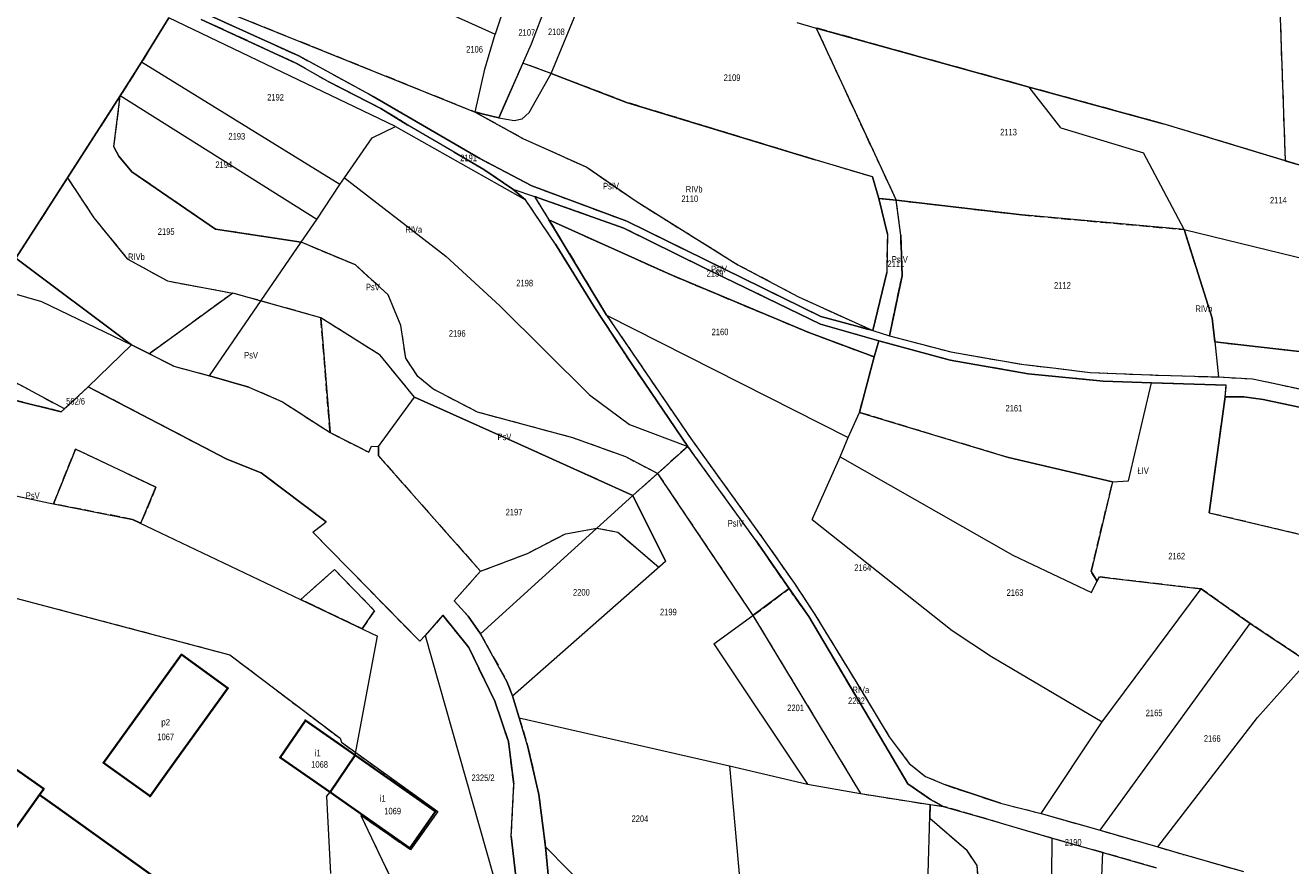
# Model space of a CAD drawing. Header units: metres. Extents: x 7496145 to 7500200, y 5498500 to 5502080.
# Tile 21 of 202: x 7497419 to 7497708, y 5499172 to 5499363. Entities that reach past the tile are written whole.
import ezdxf
from ezdxf.enums import TextEntityAlignment as Align

# ---------------------------------------------------------------- set-up
doc = ezdxf.new("R2010")
doc.units = ezdxf.units.M
doc.header["$MEASUREMENT"] = 0
for name, pattern in [('2.25_0.75', [3, 2.25, -0.75]), ('219-1000', [0]), ('egug-1000', [0])]:
    doc.linetypes.add(name, pattern=pattern)
doc.layers.get('0').update_dxf_attribs({"color": 2, "linetype": 'CONTINUOUS', "lineweight": 5})
for name, color, linetype in [('209-oznaczenie konturu klasyfikacyjnego', 7, 'CONTINUOUS'), ('211-numer działki ewidencyjnej', 7, 'CONTINUOUS'), ('217-kontur klasyfikacyjny', 7, 'CONTINUOUS'), ('218-kontur użytku gruntowego', 7, 'CONTINUOUS'), ('219-działka ewidencyjna', 7, 'CONTINUOUS'), ('312-budynek ewidencyjny', 7, 'CONTINUOUS'), ('312-oznaczenie budynku ewidencyjnego', 7, 'CONTINUOUS'), ('312-oznaczenie budynku ewidencyjnego-Atr117', 7, 'CONTINUOUS'), ('Punkt budynku', 7, 'CONTINUOUS')]:
    doc.layers.add(name, color=color, linetype=linetype)
doc.styles.get("Standard").update_dxf_attribs({"font": 'Working1250', "width": 0.75})

# ---------------------------------------------------------------- blocks, each defined once
blk = doc.blocks.new('PUNKTBUD')
at = {"color": 0}
blk.add_circle((0, 0), 0.09, dxfattribs=at)

msp = doc.modelspace()

# ---------------------------------------------------------------- linework, layer by layer
at = {"layer": '217-kontur klasyfikacyjny', "color": 3, "linetype": '2.25_0.75', "lineweight": 18, "flags": 128}
for points in [[(7497459.51, 5499368.71), (7497521.72, 5499343.67)], [(7497705.29, 5499369.63), (7497706.61, 5499332.56)], [(7497451.73, 5499365.19), (7497445.51, 5499355.02)], [(7497458.9, 5499366.71), (7497470.28, 5499361.53)], [(7497480.58, 5499354.94), (7497459.14, 5499364.83)], [(7497470.28, 5499361.53), (7497481.46, 5499356.47)], [(7497599.54, 5499362.85), (7497608.41, 5499343.69)], [(7497648.19, 5499349.37), (7497599.54, 5499362.85)], [(7497481.46, 5499356.47), (7497498.4, 5499347.25)], [(7497445.51, 5499355.02), (7497440.66, 5499347.39)], [(7497488.13, 5499350.62), (7497480.58, 5499354.94)], [(7497532.58, 5499354.85), (7497527.05, 5499342.34)], [(7497539.02, 5499352.46), (7497532.58, 5499354.85)], [(7497500.11, 5499344.51), (7497488.13, 5499350.62)], [(7497556.25, 5499345.88), (7497539.02, 5499352.46)], [(7497440.66, 5499347.39), (7497428.59, 5499328.62)], [(7497439.22, 5499335.73), (7497440.66, 5499347.39)], [(7497498.4, 5499347.25), (7497522.75, 5499333.07)], [(7497678.79, 5499340.99), (7497648.19, 5499349.37)], [(7497506.33, 5499340.67), (7497500.11, 5499344.51)], [(7497599.29, 5499332.76), (7497556.25, 5499345.88)], [(7497521.72, 5499343.67), (7497532.6, 5499337.64)], [(7497527.05, 5499342.34), (7497521.72, 5499343.67)], [(7497608.41, 5499343.69), (7497617.81, 5499323.54)], [(7497516.89, 5499334.52), (7497506.33, 5499340.67)], [(7497706.61, 5499332.56), (7497678.79, 5499340.99)], [(7497440.32, 5499333.59), (7497439.22, 5499335.73)], [(7497532.6, 5499337.64), (7497547.19, 5499331.06)], [(7497443.31, 5499330.03), (7497440.32, 5499333.59)], [(7497523.64, 5499330.51), (7497516.89, 5499334.52)], [(7497522.75, 5499333.07), (7497534.59, 5499326.82)], [(7497612.37, 5499328.85), (7497599.29, 5499332.76)], [(7497710.54, 5499331.37), (7497706.61, 5499332.56)], [(7497462.37, 5499316.92), (7497443.31, 5499330.03)], [(7497530.29, 5499326.08), (7497523.64, 5499330.51)], [(7497547.19, 5499331.06), (7497558.41, 5499323.28)], [(7497428.59, 5499328.62), (7497416.81, 5499310.32)], [(7497428.59, 5499328.62), (7497434.66, 5499319.5)], [(7497534.59, 5499326.82), (7497556.32, 5499318.74)], [(7497613.87, 5499323.95), (7497612.37, 5499328.85)], [(7497533.16, 5499323.63), (7497530.29, 5499326.08)], [(7497535.2, 5499324.41), (7497538.53, 5499319.06)], [(7497555.59, 5499317.15), (7497535.2, 5499324.41)], [(7497617.81, 5499323.54), (7497613.87, 5499323.95)], [(7497613.87, 5499323.95), (7497615.79, 5499315.8)], [(7497540.01, 5499313.5), (7497533.16, 5499323.63)], [(7497558.41, 5499323.28), (7497581.65, 5499308.81)], [(7497617.81, 5499323.54), (7497646.49, 5499320.18)], [(7497618.85, 5499315.55), (7497617.81, 5499323.54)], [(7497434.66, 5499319.5), (7497442.27, 5499310.16)], [(7497538.53, 5499319.06), (7497566.41, 5499306.47)], [(7497538.53, 5499319.06), (7497551.68, 5499297.3)], [(7497556.32, 5499318.74), (7497600.59, 5499297)], [(7497646.49, 5499320.18), (7497683.51, 5499316.81)], [(7497481.93, 5499313.94), (7497462.37, 5499316.92)], [(7497573.63, 5499308.22), (7497555.59, 5499317.15)], [(7497615.79, 5499315.8), (7497615.64, 5499307.06)], [(7497619.15, 5499306.24), (7497618.85, 5499315.55)], [(7497683.51, 5499316.81), (7497689.93, 5499296.63)], [(7497494.33, 5499308.74), (7497481.93, 5499313.94)], [(7497549.02, 5499298.99), (7497540.01, 5499313.5)], [(7497416.81, 5499310.32), (7497443.23, 5499290.54)], [(7497442.27, 5499310.16), (7497451.43, 5499305.09)], [(7497501.8, 5499301.92), (7497494.33, 5499308.74)], [(7497600.53, 5499295.22), (7497573.63, 5499308.22)], [(7497581.65, 5499308.81), (7497595.47, 5499301.48)], [(7497615.64, 5499307.06), (7497612.46, 5499293.75)], [(7497451.43, 5499305.09), (7497466.36, 5499302.32)], [(7497566.41, 5499306.47), (7497597.83, 5499293.32)], [(7497616.25, 5499292.57), (7497619.15, 5499306.24)], [(7497466.36, 5499302.32), (7497447.31, 5499288.46)], [(7497486.44, 5499296.7), (7497466.36, 5499302.32)], [(7497504.75, 5499294.91), (7497501.8, 5499301.92)], [(7497595.47, 5499301.48), (7497612.46, 5499293.75)], [(7497557.49, 5499286.03), (7497549.02, 5499298.99)], [(7497427.94, 5499275.86), (7497388.61, 5499297.01)], [(7497488.57, 5499270.45), (7497486.44, 5499296.7)], [(7497499.98, 5499288.17), (7497486.44, 5499296.7)], [(7497551.68, 5499297.3), (7497570.92, 5499269.08)], [(7497613.87, 5499291.38), (7497600.53, 5499295.22)], [(7497600.59, 5499297), (7497612.46, 5499293.75)], [(7497689.93, 5499296.63), (7497690.56, 5499291.18)], [(7497505.82, 5499287.44), (7497504.75, 5499294.91)], [(7497597.83, 5499293.32), (7497612.81, 5499287.74)], [(7497612.46, 5499293.75), (7497616.25, 5499292.57)], [(7497616.25, 5499292.57), (7497630.27, 5499288.88)], [(7497443.23, 5499290.54), (7497447.31, 5499288.46)], [(7497612.81, 5499287.74), (7497613.87, 5499291.38)], [(7497630.14, 5499287), (7497613.87, 5499291.38)], [(7497690.56, 5499291.18), (7497700.42, 5499290.06)], [(7497700.42, 5499290.06), (7497714.63, 5499288.41)], [(7497447.31, 5499288.46), (7497452.86, 5499285.64)], [(7497507.82, 5499278.56), (7497499.98, 5499288.17)], [(7497508.63, 5499283.29), (7497505.82, 5499287.44)], [(7497609.39, 5499275.08), (7497612.81, 5499287.74)], [(7497647.94, 5499283.87), (7497630.14, 5499287)], [(7497630.27, 5499288.88), (7497641.19, 5499286.98)], [(7497641.19, 5499286.98), (7497646.95, 5499286.02)], [(7497452.86, 5499285.64), (7497461.07, 5499283.42)], [(7497461.07, 5499283.42), (7497470, 5499280.86)], [(7497570.27, 5499267.32), (7497557.49, 5499286.03)], [(7497646.95, 5499286.02), (7497654.26, 5499285.16)], [(7497665.02, 5499282.19), (7497647.94, 5499283.87)], [(7497654.26, 5499285.16), (7497662.05, 5499284.19)], [(7497662.05, 5499284.19), (7497677.71, 5499283.57)], [(7497677.71, 5499283.57), (7497691.42, 5499283.16)], [(7497427.16, 5499275.24), (7497405.32, 5499280.61)], [(7497433.36, 5499280.91), (7497427.94, 5499275.86)], [(7497465.01, 5499264.36), (7497433.36, 5499280.91)], [(7497470, 5499280.86), (7497477.67, 5499277.51)], [(7497512.03, 5499280.44), (7497508.63, 5499283.29)], [(7497676.12, 5499281.8), (7497665.02, 5499282.19)], [(7497693.15, 5499281.27), (7497676.12, 5499281.8)], [(7497691.42, 5499283.16), (7497699.15, 5499282.72)], [(7497692.9, 5499278.62), (7497693.15, 5499281.27)], [(7497699.15, 5499282.72), (7497733.57, 5499275.47)], [(7497531.43, 5499267.94), (7497507.82, 5499278.56)], [(7497522.21, 5499275.13), (7497512.03, 5499280.44)], [(7497689.29, 5499252.1), (7497692.9, 5499278.62)], [(7497697.17, 5499278.63), (7497692.9, 5499278.62)], [(7497701.59, 5499278), (7497697.17, 5499278.63)], [(7497732.36, 5499271.48), (7497701.59, 5499278)], [(7497427.94, 5499275.86), (7497427.16, 5499275.24)], [(7497477.67, 5499277.51), (7497488.57, 5499270.45)], [(7497544.01, 5499269.26), (7497522.21, 5499275.13)], [(7497643.43, 5499264.75), (7497609.39, 5499275.08)], [(7497488.57, 5499270.45), (7497497.37, 5499266)], [(7497556.05, 5499264.91), (7497544.01, 5499269.26)], [(7497570.92, 5499269.08), (7497587.53, 5499246.05)], [(7497425.4, 5499254.19), (7497430.46, 5499266.71)], [(7497430.46, 5499266.71), (7497448.79, 5499257.98)], [(7497497.37, 5499266), (7497498.02, 5499267.37)], [(7497498.02, 5499267.37), (7497499.61, 5499267.3)], [(7497499.61, 5499267.3), (7497499.58, 5499265.17)], [(7497557.71, 5499256.09), (7497531.43, 5499267.94)], [(7497570.27, 5499267.32), (7497563.34, 5499261.13)], [(7497585.82, 5499245.77), (7497570.27, 5499267.32)], [(7497472.82, 5499261.27), (7497465.01, 5499264.36)], [(7497499.58, 5499265.17), (7497522.92, 5499238.78)], [(7497563.34, 5499261.13), (7497556.05, 5499264.91)], [(7497667.2, 5499259.18), (7497643.43, 5499264.75)], [(7497487.65, 5499250.06), (7497472.82, 5499261.27)], [(7497557.71, 5499256.09), (7497563.34, 5499261.13)], [(7497563.34, 5499261.13), (7497585.11, 5499228.67)], [(7497448.79, 5499257.98), (7497445.35, 5499249.74)], [(7497662.31, 5499238.74), (7497667.2, 5499259.18)], [(7497565.14, 5499241.09), (7497557.71, 5499256.09)], [(7497443.49, 5499250.63), (7497425.4, 5499254.19)], [(7497726.84, 5499243.21), (7497689.29, 5499252.1)], [(7497355.59, 5499248.89), (7497465.67, 5499219.73)], [(7497445.35, 5499249.74), (7497443.49, 5499250.63)], [(7497484.62, 5499247.75), (7497487.65, 5499250.06)], [(7497509.02, 5499222.8), (7497484.62, 5499247.75)], [(7497533.65, 5499242.86), (7497542.27, 5499247.35)], [(7497542.27, 5499247.35), (7497549.47, 5499248.62)], [(7497549.47, 5499248.62), (7497554.28, 5499247.76)], [(7497554.28, 5499247.76), (7497563.59, 5499239.73)], [(7497587.53, 5499246.05), (7497594.58, 5499235.99)], [(7497593.35, 5499234.82), (7497585.82, 5499245.77)], [(7497522.92, 5499238.78), (7497533.65, 5499242.86)], [(7497563.59, 5499239.73), (7497565.14, 5499241.09)], [(7497481.86, 5499232.36), (7497489.57, 5499239.16)], [(7497489.57, 5499239.16), (7497498.72, 5499229.77)], [(7497522.92, 5499238.78), (7497516.89, 5499232.06)], [(7497663.65, 5499236.51), (7497662.31, 5499238.74)], [(7497664.15, 5499237.51), (7497663.65, 5499236.51)], [(7497687.43, 5499234.76), (7497664.15, 5499237.51)], [(7497585.11, 5499228.67), (7497593.35, 5499234.82)], [(7497597.84, 5499228.47), (7497593.35, 5499234.82)], [(7497594.58, 5499235.99), (7497599.1, 5499229.16)], [(7497698.65, 5499226.85), (7497687.43, 5499234.76)], [(7497495.9, 5499225.68), (7497481.86, 5499232.36)], [(7497516.89, 5499232.06), (7497520.08, 5499228.51)], [(7497498.72, 5499229.77), (7497495.9, 5499225.68)], [(7497514.34, 5499228.73), (7497510.25, 5499224.11)], [(7497520.25, 5499221.35), (7497514.34, 5499228.73)], [(7497520.08, 5499228.51), (7497522.89, 5499224.53)], [(7497585.11, 5499228.67), (7497609.67, 5499188.03)], [(7497599.1, 5499229.16), (7497608.5, 5499213.75)], [(7497615.21, 5499199.19), (7497597.84, 5499228.47)], [(7497711.68, 5499218.19), (7497698.65, 5499226.85)], [(7497510.25, 5499224.11), (7497509.02, 5499222.8)], [(7497522.89, 5499224.53), (7497528.94, 5499213.65)], [(7497526.15, 5499209.16), (7497520.25, 5499221.35)], [(7497465.67, 5499219.73), (7497490.84, 5499200.65)], [(7497528.94, 5499213.65), (7497530.19, 5499210.38)], [(7497608.5, 5499213.75), (7497616.23, 5499200.97)], [(7497529.29, 5499199.94), (7497526.15, 5499209.16)], [(7497530.19, 5499210.38), (7497531.72, 5499205.3)], [(7497531.72, 5499205.3), (7497533.66, 5499199.04)], [(7497490.84, 5499200.65), (7497491.13, 5499199.73)], [(7497491.13, 5499199.73), (7497494.44, 5499197.38)], [(7497530.51, 5499190.15), (7497529.29, 5499199.94)], [(7497616.23, 5499200.97), (7497620.77, 5499194.89)], [(7497494.44, 5499197.38), (7497513.16, 5499183.92)], [(7497533.66, 5499199.04), (7497536.2, 5499187.78)], [(7497620.44, 5499190.28), (7497615.21, 5499199.19)], [(7497620.77, 5499194.89), (7497624.5, 5499191.93)], [(7497624.5, 5499191.93), (7497629.06, 5499189.99)], [(7497529.93, 5499178.26), (7497530.51, 5499190.15)], [(7497625.67, 5499186.67), (7497620.44, 5499190.28)], [(7497629.06, 5499189.99), (7497641.6, 5499185.84)], [(7497536.2, 5499187.78), (7497537.75, 5499175.87)], [(7497609.67, 5499188.03), (7497625.58, 5499185.5)], [(7497625.58, 5499185.5), (7497625.49, 5499182.38)], [(7497625.58, 5499185.5), (7497628.5, 5499185.11)], [(7497628.5, 5499185.11), (7497625.67, 5499186.67)], [(7497641.6, 5499185.84), (7497650.89, 5499183.46)], [(7497506.91, 5499175.15), (7497495.6, 5499183.01)], [(7497495.6, 5499183.01), (7497509.19, 5499154.49)], [(7497513.16, 5499183.92), (7497506.91, 5499175.15)], [(7497625.49, 5499182.38), (7497633.75, 5499175.25)], [(7497638.17, 5499182.3), (7497628.5, 5499185.11)], [(7497653.39, 5499177.82), (7497638.17, 5499182.3)], [(7497650.89, 5499183.46), (7497664.4, 5499179.64)], [(7497664.4, 5499179.64), (7497677.52, 5499175.84)], [(7497531.42, 5499165.14), (7497529.93, 5499178.26)], [(7497665, 5499174.53), (7497653.39, 5499177.82)], [(7497537.75, 5499175.87), (7497538.63, 5499166.33)], [(7497633.75, 5499175.25), (7497636.2, 5499171.58)], [(7497677.12, 5499171.1), (7497665, 5499174.53)], [(7497677.52, 5499175.84), (7497683.48, 5499174.08)], [(7497683.48, 5499174.08), (7497697.06, 5499170.24)], [(7497636.2, 5499171.58), (7497636.59, 5499167.27)]]:
    msp.add_lwpolyline(points, dxfattribs=at)
at = {"layer": '218-kontur użytku gruntowego', "color": 3, "linetype": 'egug-1000', "lineweight": 18, "flags": 128}
for points in [[(7497459.51, 5499368.71), (7497521.72, 5499343.67)], [(7497705.29, 5499369.63), (7497706.61, 5499332.56)], [(7497451.73, 5499365.19), (7497445.51, 5499355.02)], [(7497470.28, 5499361.53), (7497458.9, 5499366.71)], [(7497480.58, 5499354.94), (7497459.14, 5499364.83)], [(7497481.46, 5499356.47), (7497470.28, 5499361.53)], [(7497599.54, 5499362.85), (7497608.41, 5499343.69)], [(7497648.19, 5499349.37), (7497599.54, 5499362.85)], [(7497498.4, 5499347.25), (7497481.46, 5499356.47)], [(7497445.51, 5499355.02), (7497440.66, 5499347.39)], [(7497488.13, 5499350.62), (7497480.58, 5499354.94)], [(7497532.58, 5499354.85), (7497527.05, 5499342.34)], [(7497539.02, 5499352.46), (7497532.58, 5499354.85)], [(7497500.11, 5499344.51), (7497488.13, 5499350.62)], [(7497556.25, 5499345.88), (7497539.02, 5499352.46)], [(7497440.66, 5499347.39), (7497428.59, 5499328.62)], [(7497439.22, 5499335.73), (7497440.66, 5499347.39)], [(7497522.75, 5499333.07), (7497498.4, 5499347.25)], [(7497678.79, 5499340.99), (7497648.19, 5499349.37)], [(7497506.33, 5499340.67), (7497500.11, 5499344.51)], [(7497599.29, 5499332.76), (7497556.25, 5499345.88)], [(7497521.72, 5499343.67), (7497532.6, 5499337.64)], [(7497527.05, 5499342.34), (7497521.72, 5499343.67)], [(7497608.41, 5499343.69), (7497617.81, 5499323.54)], [(7497516.89, 5499334.52), (7497506.33, 5499340.67)], [(7497706.61, 5499332.56), (7497678.79, 5499340.99)], [(7497440.32, 5499333.59), (7497439.22, 5499335.73)], [(7497532.6, 5499337.64), (7497547.19, 5499331.06)], [(7497443.31, 5499330.03), (7497440.32, 5499333.59)], [(7497523.64, 5499330.51), (7497516.89, 5499334.52)], [(7497534.59, 5499326.82), (7497522.75, 5499333.07)], [(7497612.37, 5499328.85), (7497599.29, 5499332.76)], [(7497706.61, 5499332.56), (7497710.54, 5499331.37)], [(7497462.37, 5499316.92), (7497443.31, 5499330.03)], [(7497530.29, 5499326.08), (7497523.64, 5499330.51)], [(7497547.19, 5499331.06), (7497558.41, 5499323.28)], [(7497428.59, 5499328.62), (7497416.81, 5499310.32)], [(7497428.59, 5499328.62), (7497434.66, 5499319.5)], [(7497556.32, 5499318.74), (7497534.59, 5499326.82)], [(7497613.87, 5499323.95), (7497612.37, 5499328.85)], [(7497533.16, 5499323.63), (7497530.29, 5499326.08)], [(7497535.2, 5499324.41), (7497538.53, 5499319.06)], [(7497555.59, 5499317.15), (7497535.2, 5499324.41)], [(7497617.81, 5499323.54), (7497613.87, 5499323.95)], [(7497613.87, 5499323.95), (7497615.79, 5499315.8)], [(7497540.01, 5499313.5), (7497533.16, 5499323.63)], [(7497558.41, 5499323.28), (7497581.65, 5499308.81)], [(7497618.85, 5499315.55), (7497617.81, 5499323.54)], [(7497646.49, 5499320.18), (7497617.81, 5499323.54)], [(7497434.66, 5499319.5), (7497442.27, 5499310.16)], [(7497538.53, 5499319.06), (7497551.68, 5499297.3)], [(7497566.41, 5499306.47), (7497538.53, 5499319.06)], [(7497600.59, 5499297), (7497556.32, 5499318.74)], [(7497683.51, 5499316.81), (7497646.49, 5499320.18)], [(7497481.93, 5499313.94), (7497462.37, 5499316.92)], [(7497573.63, 5499308.22), (7497555.59, 5499317.15)], [(7497615.79, 5499315.8), (7497615.64, 5499307.06)], [(7497619.15, 5499306.24), (7497618.85, 5499315.55)], [(7497689.93, 5499296.63), (7497683.51, 5499316.81)], [(7497494.33, 5499308.74), (7497481.93, 5499313.94)], [(7497549.02, 5499298.99), (7497540.01, 5499313.5)], [(7497416.81, 5499310.32), (7497443.23, 5499290.54)], [(7497442.27, 5499310.16), (7497451.43, 5499305.09)], [(7497501.8, 5499301.92), (7497494.33, 5499308.74)], [(7497600.53, 5499295.22), (7497573.63, 5499308.22)], [(7497581.65, 5499308.81), (7497595.47, 5499301.48)], [(7497615.64, 5499307.06), (7497612.46, 5499293.75)], [(7497451.43, 5499305.09), (7497466.36, 5499302.32)], [(7497597.83, 5499293.32), (7497566.41, 5499306.47)], [(7497616.25, 5499292.57), (7497619.15, 5499306.24)], [(7497466.36, 5499302.32), (7497447.31, 5499288.46)], [(7497486.44, 5499296.7), (7497466.36, 5499302.32)], [(7497504.75, 5499294.91), (7497501.8, 5499301.92)], [(7497595.47, 5499301.48), (7497612.46, 5499293.75)], [(7497557.49, 5499286.03), (7497549.02, 5499298.99)], [(7497427.94, 5499275.86), (7497388.61, 5499297.01)], [(7497486.44, 5499296.7), (7497488.57, 5499270.45)], [(7497499.98, 5499288.17), (7497486.44, 5499296.7)], [(7497551.68, 5499297.3), (7497570.92, 5499269.08)], [(7497613.87, 5499291.38), (7497600.53, 5499295.22)], [(7497612.46, 5499293.75), (7497600.59, 5499297)], [(7497690.56, 5499291.18), (7497689.93, 5499296.63)], [(7497505.82, 5499287.44), (7497504.75, 5499294.91)], [(7497612.81, 5499287.74), (7497597.83, 5499293.32)], [(7497612.46, 5499293.75), (7497616.25, 5499292.57)], [(7497616.25, 5499292.57), (7497630.27, 5499288.88)], [(7497433.36, 5499280.91), (7497443.23, 5499290.54)], [(7497443.23, 5499290.54), (7497447.31, 5499288.46)], [(7497613.87, 5499291.38), (7497612.81, 5499287.74)], [(7497630.14, 5499287), (7497613.87, 5499291.38)], [(7497700.42, 5499290.06), (7497690.56, 5499291.18)], [(7497714.63, 5499288.41), (7497700.42, 5499290.06)], [(7497447.31, 5499288.46), (7497452.86, 5499285.64)], [(7497507.82, 5499278.56), (7497499.98, 5499288.17)], [(7497508.63, 5499283.29), (7497505.82, 5499287.44)], [(7497612.81, 5499287.74), (7497609.39, 5499275.08)], [(7497647.94, 5499283.87), (7497630.14, 5499287)], [(7497630.27, 5499288.88), (7497641.19, 5499286.98)], [(7497641.19, 5499286.98), (7497646.95, 5499286.02)], [(7497452.86, 5499285.64), (7497461.07, 5499283.42)], [(7497461.07, 5499283.42), (7497470, 5499280.86)], [(7497570.27, 5499267.32), (7497557.49, 5499286.03)], [(7497646.95, 5499286.02), (7497654.26, 5499285.16)], [(7497665.02, 5499282.19), (7497647.94, 5499283.87)], [(7497654.26, 5499285.16), (7497662.05, 5499284.19)], [(7497662.05, 5499284.19), (7497677.71, 5499283.57)], [(7497677.71, 5499283.57), (7497691.42, 5499283.16)], [(7497427.16, 5499275.24), (7497405.32, 5499280.61)], [(7497433.36, 5499280.91), (7497427.94, 5499275.86)], [(7497465.01, 5499264.36), (7497433.36, 5499280.91)], [(7497470, 5499280.86), (7497477.67, 5499277.51)], [(7497512.03, 5499280.44), (7497508.63, 5499283.29)], [(7497676.12, 5499281.8), (7497665.02, 5499282.19)], [(7497693.15, 5499281.27), (7497676.12, 5499281.8)], [(7497691.42, 5499283.16), (7497699.15, 5499282.72)], [(7497692.9, 5499278.62), (7497693.15, 5499281.27)], [(7497699.15, 5499282.72), (7497733.57, 5499275.47)], [(7497531.43, 5499267.94), (7497507.82, 5499278.56)], [(7497522.21, 5499275.13), (7497512.03, 5499280.44)], [(7497692.9, 5499278.62), (7497689.29, 5499252.1)], [(7497697.17, 5499278.63), (7497692.9, 5499278.62)], [(7497701.59, 5499278), (7497697.17, 5499278.63)], [(7497732.36, 5499271.48), (7497701.59, 5499278)], [(7497427.94, 5499275.86), (7497427.16, 5499275.24)], [(7497477.67, 5499277.51), (7497488.57, 5499270.45)], [(7497544.01, 5499269.26), (7497522.21, 5499275.13)], [(7497609.39, 5499275.08), (7497643.43, 5499264.75)], [(7497488.57, 5499270.45), (7497497.37, 5499266)], [(7497556.05, 5499264.91), (7497544.01, 5499269.26)], [(7497570.92, 5499269.08), (7497587.53, 5499246.05)], [(7497430.46, 5499266.71), (7497425.4, 5499254.19)], [(7497448.79, 5499257.98), (7497430.46, 5499266.71)], [(7497497.37, 5499266), (7497498.02, 5499267.37)], [(7497498.02, 5499267.37), (7497499.61, 5499267.3)], [(7497499.61, 5499267.3), (7497499.58, 5499265.17)], [(7497557.71, 5499256.09), (7497531.43, 5499267.94)], [(7497570.27, 5499267.32), (7497563.34, 5499261.13)], [(7497585.82, 5499245.77), (7497570.27, 5499267.32)], [(7497472.82, 5499261.27), (7497465.01, 5499264.36)], [(7497499.58, 5499265.17), (7497522.92, 5499238.78)], [(7497563.34, 5499261.13), (7497556.05, 5499264.91)], [(7497643.43, 5499264.75), (7497667.2, 5499259.18)], [(7497487.65, 5499250.06), (7497472.82, 5499261.27)], [(7497557.71, 5499256.09), (7497563.34, 5499261.13)], [(7497563.34, 5499261.13), (7497585.11, 5499228.67)], [(7497445.35, 5499249.74), (7497448.79, 5499257.98)], [(7497667.2, 5499259.18), (7497662.31, 5499238.74)], [(7497565.14, 5499241.09), (7497557.71, 5499256.09)], [(7497425.4, 5499254.19), (7497443.49, 5499250.63)], [(7497689.29, 5499252.1), (7497726.84, 5499243.21)], [(7497355.59, 5499248.89), (7497465.67, 5499219.73)], [(7497443.49, 5499250.63), (7497445.35, 5499249.74)], [(7497484.62, 5499247.75), (7497487.65, 5499250.06)], [(7497509.02, 5499222.8), (7497484.62, 5499247.75)], [(7497533.65, 5499242.86), (7497542.27, 5499247.35)], [(7497542.27, 5499247.35), (7497549.47, 5499248.62)], [(7497549.47, 5499248.62), (7497554.28, 5499247.76)], [(7497554.28, 5499247.76), (7497563.59, 5499239.73)], [(7497587.53, 5499246.05), (7497594.58, 5499235.99)], [(7497593.35, 5499234.82), (7497585.82, 5499245.77)], [(7497522.92, 5499238.78), (7497533.65, 5499242.86)], [(7497563.59, 5499239.73), (7497565.14, 5499241.09)], [(7497489.57, 5499239.16), (7497481.86, 5499232.36)], [(7497498.72, 5499229.77), (7497489.57, 5499239.16)], [(7497516.89, 5499232.06), (7497522.92, 5499238.78)], [(7497662.31, 5499238.74), (7497663.65, 5499236.51)], [(7497663.65, 5499236.51), (7497664.15, 5499237.51)], [(7497664.15, 5499237.51), (7497687.43, 5499234.76)], [(7497593.35, 5499234.82), (7497585.11, 5499228.67)], [(7497597.84, 5499228.47), (7497593.35, 5499234.82)], [(7497594.58, 5499235.99), (7497599.1, 5499229.16)], [(7497687.43, 5499234.76), (7497698.65, 5499226.85)], [(7497481.86, 5499232.36), (7497495.9, 5499225.68)], [(7497520.08, 5499228.51), (7497516.89, 5499232.06)], [(7497495.9, 5499225.68), (7497498.72, 5499229.77)], [(7497514.34, 5499228.73), (7497510.25, 5499224.11)], [(7497520.25, 5499221.35), (7497514.34, 5499228.73)], [(7497522.89, 5499224.53), (7497520.08, 5499228.51)], [(7497585.11, 5499228.67), (7497609.67, 5499188.03)], [(7497599.1, 5499229.16), (7497608.5, 5499213.75)], [(7497615.21, 5499199.19), (7497597.84, 5499228.47)], [(7497698.65, 5499226.85), (7497711.68, 5499218.19)], [(7497510.25, 5499224.11), (7497509.02, 5499222.8)], [(7497528.94, 5499213.65), (7497522.89, 5499224.53)], [(7497526.15, 5499209.16), (7497520.25, 5499221.35)], [(7497465.67, 5499219.73), (7497490.84, 5499200.65)], [(7497530.19, 5499210.38), (7497528.94, 5499213.65)], [(7497608.5, 5499213.75), (7497616.23, 5499200.97)], [(7497529.29, 5499199.94), (7497526.15, 5499209.16)], [(7497531.72, 5499205.3), (7497530.19, 5499210.38)], [(7497533.66, 5499199.04), (7497531.72, 5499205.3)], [(7497490.84, 5499200.65), (7497491.13, 5499199.73)], [(7497491.13, 5499199.73), (7497494.44, 5499197.38)], [(7497530.51, 5499190.15), (7497529.29, 5499199.94)], [(7497616.23, 5499200.97), (7497620.77, 5499194.89)], [(7497494.44, 5499197.38), (7497513.16, 5499183.92)], [(7497536.2, 5499187.78), (7497533.66, 5499199.04)], [(7497620.44, 5499190.28), (7497615.21, 5499199.19)], [(7497620.77, 5499194.89), (7497624.5, 5499191.93)], [(7497624.5, 5499191.93), (7497629.06, 5499189.99)], [(7497529.93, 5499178.26), (7497530.51, 5499190.15)], [(7497625.67, 5499186.67), (7497620.44, 5499190.28)], [(7497629.06, 5499189.99), (7497641.6, 5499185.84)], [(7497537.75, 5499175.87), (7497536.2, 5499187.78)], [(7497609.67, 5499188.03), (7497625.58, 5499185.5)], [(7497625.58, 5499185.5), (7497625.49, 5499182.38)], [(7497625.58, 5499185.5), (7497628.5, 5499185.11)], [(7497628.5, 5499185.11), (7497625.67, 5499186.67)], [(7497641.6, 5499185.84), (7497650.89, 5499183.46)], [(7497506.91, 5499175.15), (7497495.6, 5499183.01)], [(7497495.6, 5499183.01), (7497509.19, 5499154.49)], [(7497513.16, 5499183.92), (7497506.91, 5499175.15)], [(7497625.49, 5499182.38), (7497633.75, 5499175.25)], [(7497628.5, 5499185.11), (7497638.17, 5499182.3)], [(7497638.17, 5499182.3), (7497653.39, 5499177.82)], [(7497650.89, 5499183.46), (7497664.4, 5499179.64)], [(7497664.4, 5499179.64), (7497677.52, 5499175.84)], [(7497531.42, 5499165.14), (7497529.93, 5499178.26)], [(7497653.39, 5499177.82), (7497665, 5499174.53)], [(7497538.63, 5499166.33), (7497537.75, 5499175.87)], [(7497633.75, 5499175.25), (7497636.2, 5499171.58)], [(7497665, 5499174.53), (7497677.12, 5499171.1)], [(7497677.52, 5499175.84), (7497683.48, 5499174.08)], [(7497683.48, 5499174.08), (7497697.06, 5499170.24)], [(7497636.2, 5499171.58), (7497636.59, 5499167.27)]]:
    msp.add_lwpolyline(points, dxfattribs=at)
at = {"layer": '219-działka ewidencyjna', "color": 3, "linetype": '219-1000', "lineweight": 18, "flags": 128}
for points in [[(7497467.17, 5499388.08), (7497526.24, 5499361.47)], [(7497532.32, 5499379.83), (7497526.24, 5499361.47)], [(7497534.53, 5499359.27), (7497541.37, 5499377.26)], [(7497539.02, 5499352.46), (7497549.56, 5499377.99)], [(7497445.51, 5499355.02), (7497451.73, 5499365.19)], [(7497445.51, 5499355.02), (7497451.73, 5499365.19)], [(7497503.47, 5499340.37), (7497451.73, 5499365.19)], [(7497458.9, 5499366.71), (7497470.28, 5499361.53)], [(7497459.14, 5499364.83), (7497480.58, 5499354.94)], [(7497470.28, 5499361.53), (7497481.46, 5499356.47)], [(7497523.86, 5499353.47), (7497526.24, 5499361.47)], [(7497595.13, 5499364.1), (7497599.54, 5499362.85)], [(7497599.54, 5499362.85), (7497648.19, 5499349.37)], [(7497599.54, 5499362.85), (7497608.41, 5499343.69)], [(7497527.05, 5499342.34), (7497534.53, 5499359.27)], [(7497498.4, 5499347.25), (7497481.46, 5499356.47)], [(7497440.66, 5499347.39), (7497445.51, 5499355.02)], [(7497440.66, 5499347.39), (7497445.51, 5499355.02)], [(7497490.82, 5499327.11), (7497445.51, 5499355.02)], [(7497488.13, 5499350.62), (7497480.58, 5499354.94)], [(7497521.72, 5499343.67), (7497523.86, 5499353.47)], [(7497488.13, 5499350.62), (7497500.11, 5499344.51)], [(7497534.04, 5499343.57), (7497539.02, 5499352.46)], [(7497539.02, 5499352.46), (7497556.25, 5499345.88)], [(7497416.81, 5499310.32), (7497440.66, 5499347.39)], [(7497416.81, 5499310.32), (7497440.66, 5499347.39)], [(7497439.22, 5499335.73), (7497440.66, 5499347.39)], [(7497485.51, 5499319.12), (7497440.66, 5499347.39)], [(7497498.4, 5499347.25), (7497522.75, 5499333.07)], [(7497648.19, 5499349.37), (7497678.79, 5499340.99)], [(7497655.36, 5499340.06), (7497648.19, 5499349.37)], [(7497500.11, 5499344.51), (7497506.33, 5499340.67)], [(7497556.25, 5499345.88), (7497599.29, 5499332.76)], [(7497521.72, 5499343.67), (7497527.05, 5499342.34)], [(7497521.72, 5499343.67), (7497532.6, 5499337.64)], [(7497527.05, 5499342.34), (7497530.62, 5499341.71)], [(7497530.62, 5499341.71), (7497532.39, 5499342.1)], [(7497532.39, 5499342.1), (7497534.04, 5499343.57)], [(7497608.41, 5499343.69), (7497617.81, 5499323.54)], [(7497498.17, 5499337.78), (7497503.47, 5499340.37)], [(7497503.47, 5499340.37), (7497533.16, 5499323.63)], [(7497516.89, 5499334.52), (7497506.33, 5499340.67)], [(7497655.36, 5499340.06), (7497674.3, 5499334.36)], [(7497731.64, 5499324.98), (7497678.79, 5499340.99)], [(7497439.22, 5499335.73), (7497440.32, 5499333.59)], [(7497491.88, 5499328.63), (7497498.17, 5499337.78)], [(7497532.6, 5499337.64), (7497547.19, 5499331.06)], [(7497440.32, 5499333.59), (7497443.31, 5499330.03)], [(7497516.89, 5499334.52), (7497523.64, 5499330.51)], [(7497522.75, 5499333.07), (7497534.59, 5499326.82)], [(7497612.37, 5499328.85), (7497599.29, 5499332.76)], [(7497683.51, 5499316.81), (7497674.3, 5499334.36)], [(7497443.31, 5499330.03), (7497462.37, 5499316.92)], [(7497523.64, 5499330.51), (7497530.29, 5499326.08)], [(7497547.19, 5499331.06), (7497558.41, 5499323.28)], [(7497485.51, 5499319.12), (7497490.82, 5499327.11)], [(7497490.82, 5499327.11), (7497491.88, 5499328.63)], [(7497491.88, 5499328.63), (7497514.97, 5499310.79)], [(7497534.59, 5499326.82), (7497556.32, 5499318.74)], [(7497612.37, 5499328.85), (7497613.87, 5499323.95)], [(7497530.29, 5499326.08), (7497535.2, 5499324.41)], [(7497530.29, 5499326.08), (7497533.16, 5499323.63)], [(7497535.2, 5499324.41), (7497538.53, 5499319.06)], [(7497535.2, 5499324.41), (7497555.59, 5499317.15)], [(7497615.79, 5499315.8), (7497613.87, 5499323.95)], [(7497613.87, 5499323.95), (7497617.81, 5499323.54)], [(7497540.01, 5499313.5), (7497533.16, 5499323.63)], [(7497558.41, 5499323.28), (7497581.65, 5499308.81)], [(7497617.81, 5499323.54), (7497646.49, 5499320.18)], [(7497618.85, 5499315.55), (7497617.81, 5499323.54)], [(7497481.93, 5499313.94), (7497485.51, 5499319.12)], [(7497538.53, 5499319.06), (7497566.41, 5499306.47)], [(7497551.68, 5499297.3), (7497538.53, 5499319.06)], [(7497556.32, 5499318.74), (7497600.59, 5499297)], [(7497683.51, 5499316.81), (7497646.49, 5499320.18)], [(7497462.37, 5499316.92), (7497481.93, 5499313.94)], [(7497555.59, 5499317.15), (7497573.63, 5499308.22)], [(7497615.79, 5499315.8), (7497615.64, 5499307.06)], [(7497618.85, 5499315.55), (7497619.15, 5499306.24)], [(7497683.51, 5499316.81), (7497689.93, 5499296.63)], [(7497683.51, 5499316.81), (7497755.9, 5499299.2)], [(7497461.07, 5499283.42), (7497481.93, 5499313.94)], [(7497540.01, 5499313.5), (7497549.02, 5499298.99)], [(7497443.23, 5499290.54), (7497416.81, 5499310.32)], [(7497443.23, 5499290.54), (7497416.81, 5499310.32)], [(7497514.97, 5499310.79), (7497527.28, 5499299.43)], [(7497573.63, 5499308.22), (7497600.53, 5499295.22)], [(7497581.65, 5499308.81), (7497595.47, 5499301.48)], [(7497612.46, 5499293.75), (7497615.64, 5499307.06)], [(7497404.43, 5499305.64), (7497422.65, 5499300.38)], [(7497404.43, 5499305.64), (7497422.65, 5499300.38)], [(7497566.41, 5499306.47), (7497597.83, 5499293.32)], [(7497619.15, 5499306.24), (7497616.25, 5499292.57)], [(7497595.47, 5499301.48), (7497612.46, 5499293.75)], [(7497422.65, 5499300.38), (7497443.23, 5499290.54)], [(7497422.65, 5499300.38), (7497443.23, 5499290.54)], [(7497527.28, 5499299.43), (7497547.82, 5499279.1)], [(7497549.02, 5499298.99), (7497557.49, 5499286.03)], [(7497427.94, 5499275.86), (7497388.61, 5499297.01)], [(7497551.68, 5499297.3), (7497570.92, 5499269.08)], [(7497551.68, 5499297.3), (7497606.85, 5499269.36)], [(7497600.53, 5499295.22), (7497613.87, 5499291.38)], [(7497600.59, 5499297), (7497612.46, 5499293.75)], [(7497689.93, 5499296.63), (7497690.56, 5499291.18)], [(7497597.83, 5499293.32), (7497612.81, 5499287.74)], [(7497612.46, 5499293.75), (7497616.25, 5499292.57)], [(7497616.25, 5499292.57), (7497630.27, 5499288.88)], [(7497433.36, 5499280.91), (7497443.23, 5499290.54)], [(7497452.86, 5499285.64), (7497443.23, 5499290.54)], [(7497612.81, 5499287.74), (7497613.87, 5499291.38)], [(7497613.87, 5499291.38), (7497630.14, 5499287)], [(7497690.56, 5499291.18), (7497691.42, 5499283.16)], [(7497690.56, 5499291.18), (7497700.42, 5499290.06)], [(7497700.42, 5499290.06), (7497714.63, 5499288.41)], [(7497609.39, 5499275.08), (7497612.81, 5499287.74)], [(7497630.14, 5499287), (7497647.94, 5499283.87)], [(7497630.27, 5499288.88), (7497641.19, 5499286.98)], [(7497641.19, 5499286.98), (7497646.95, 5499286.02)], [(7497452.86, 5499285.64), (7497461.07, 5499283.42)], [(7497470, 5499280.86), (7497461.07, 5499283.42)], [(7497557.49, 5499286.03), (7497570.27, 5499267.32)], [(7497646.95, 5499286.02), (7497654.26, 5499285.16)], [(7497647.94, 5499283.87), (7497665.02, 5499282.19)], [(7497654.26, 5499285.16), (7497662.05, 5499284.19)], [(7497662.05, 5499284.19), (7497677.71, 5499283.57)], [(7497677.71, 5499283.57), (7497691.42, 5499283.16)], [(7497405.32, 5499280.61), (7497427.16, 5499275.24)], [(7497427.94, 5499275.86), (7497433.36, 5499280.91)], [(7497433.36, 5499280.91), (7497465.01, 5499264.36)], [(7497470, 5499280.86), (7497477.67, 5499277.51)], [(7497665.02, 5499282.19), (7497676.12, 5499281.8)], [(7497670.83, 5499259.45), (7497676.12, 5499281.8)], [(7497676.12, 5499281.8), (7497693.15, 5499281.27)], [(7497691.42, 5499283.16), (7497699.15, 5499282.72)], [(7497692.9, 5499278.62), (7497693.15, 5499281.27)], [(7497699.15, 5499282.72), (7497733.57, 5499275.47)], [(7497499.61, 5499267.3), (7497507.82, 5499278.56)], [(7497507.82, 5499278.56), (7497531.43, 5499267.94)], [(7497547.82, 5499279.1), (7497556.95, 5499272.3)], [(7497689.29, 5499252.1), (7497692.9, 5499278.62)], [(7497692.9, 5499278.62), (7497697.17, 5499278.63)], [(7497697.17, 5499278.63), (7497701.59, 5499278)], [(7497701.59, 5499278), (7497732.36, 5499271.48)], [(7497427.16, 5499275.24), (7497427.94, 5499275.86)], [(7497477.67, 5499277.51), (7497488.57, 5499270.45)], [(7497606.85, 5499269.36), (7497609.39, 5499275.08)], [(7497609.39, 5499275.08), (7497643.43, 5499264.75)], [(7497556.95, 5499272.3), (7497570.27, 5499267.32)], [(7497488.57, 5499270.45), (7497497.37, 5499266)], [(7497570.92, 5499269.08), (7497587.53, 5499246.05)], [(7497605, 5499264.92), (7497606.85, 5499269.36)], [(7497497.37, 5499266), (7497498.02, 5499267.37)], [(7497498.02, 5499267.37), (7497499.61, 5499267.3)], [(7497499.58, 5499265.17), (7497499.61, 5499267.3)], [(7497531.43, 5499267.94), (7497557.71, 5499256.09)], [(7497557.71, 5499256.09), (7497570.27, 5499267.32)], [(7497585.82, 5499245.77), (7497570.27, 5499267.32)], [(7497465.01, 5499264.36), (7497472.82, 5499261.27)], [(7497499.58, 5499265.17), (7497522.92, 5499238.78)], [(7497598.61, 5499250.61), (7497605, 5499264.92)], [(7497605, 5499264.92), (7497644.45, 5499242.47)], [(7497667.2, 5499259.18), (7497643.43, 5499264.75)], [(7497472.82, 5499261.27), (7497487.65, 5499250.06)], [(7497402.28, 5499259.15), (7497424.29, 5499254.41)], [(7497667.2, 5499259.18), (7497670.83, 5499259.45)], [(7497522.89, 5499224.53), (7497557.71, 5499256.09)], [(7497557.71, 5499256.09), (7497565.14, 5499241.09)], [(7497424.29, 5499254.41), (7497443.49, 5499250.63)], [(7497689.29, 5499252.1), (7497726.84, 5499243.21)], [(7497443.49, 5499250.63), (7497499.42, 5499224)], [(7497484.62, 5499247.75), (7497487.65, 5499250.06)], [(7497598.61, 5499250.61), (7497630.61, 5499225.3)], [(7497484.62, 5499247.75), (7497509.02, 5499222.8)], [(7497587.53, 5499246.05), (7497594.58, 5499235.99)], [(7497585.82, 5499245.77), (7497593.35, 5499234.82)], [(7497530.19, 5499210.38), (7497565.14, 5499241.09)], [(7497644.45, 5499242.47), (7497662.36, 5499233.96)], [(7497522.92, 5499238.78), (7497516.89, 5499232.06)], [(7497662.36, 5499233.96), (7497664.15, 5499237.51)], [(7497664.15, 5499237.51), (7497687.43, 5499234.76)], [(7497593.35, 5499234.82), (7497585.11, 5499228.67)], [(7497593.35, 5499234.82), (7497597.84, 5499228.47)], [(7497594.58, 5499235.99), (7497599.1, 5499229.16)], [(7497664.82, 5499204.43), (7497687.43, 5499234.76)], [(7497687.43, 5499234.76), (7497698.65, 5499226.85)], [(7497516.89, 5499232.06), (7497520.08, 5499228.51)], [(7497514.34, 5499228.73), (7497510.25, 5499224.11)], [(7497514.34, 5499228.73), (7497520.25, 5499221.35)], [(7497520.08, 5499228.51), (7497522.89, 5499224.53)], [(7497576.18, 5499222.2), (7497585.11, 5499228.67)], [(7497585.11, 5499228.67), (7497609.67, 5499188.03)], [(7497599.1, 5499229.16), (7497608.5, 5499213.75)], [(7497597.84, 5499228.47), (7497615.21, 5499199.19)], [(7497664.4, 5499179.64), (7497698.65, 5499226.85)], [(7497698.65, 5499226.85), (7497711.68, 5499218.19)], [(7497494.32, 5499196.76), (7497499.42, 5499224)], [(7497509.02, 5499222.8), (7497510.25, 5499224.11)], [(7497510.25, 5499224.11), (7497530.4, 5499153.03)], [(7497528.94, 5499213.65), (7497522.89, 5499224.53)], [(7497630.61, 5499225.3), (7497639.58, 5499219.31)], [(7497520.25, 5499221.35), (7497526.15, 5499209.16)], [(7497576.18, 5499222.2), (7497597.56, 5499190.16)], [(7497639.58, 5499219.31), (7497664.82, 5499204.43)], [(7497700.28, 5499205.37), (7497711.68, 5499218.19)], [(7497528.94, 5499213.65), (7497530.19, 5499210.38)], [(7497608.5, 5499213.75), (7497616.23, 5499200.97)], [(7497526.15, 5499209.16), (7497529.29, 5499199.94)], [(7497530.19, 5499210.38), (7497531.72, 5499205.3)], [(7497533.66, 5499199.04), (7497531.72, 5499205.3)], [(7497531.72, 5499205.3), (7497537.75, 5499203.95)], [(7497537.75, 5499203.95), (7497579.76, 5499194.35)], [(7497650.89, 5499183.46), (7497664.82, 5499204.43)], [(7497677.52, 5499175.84), (7497700.28, 5499205.37)], [(7497529.29, 5499199.94), (7497530.51, 5499190.15)], [(7497616.23, 5499200.97), (7497620.77, 5499194.89)], [(7497488.55, 5499188.32), (7497494.32, 5499196.76)], [(7497533.66, 5499199.04), (7497536.2, 5499187.78)], [(7497615.21, 5499199.19), (7497620.44, 5499190.28)], [(7497579.76, 5499194.35), (7497597.56, 5499190.16)], [(7497579.76, 5499194.35), (7497583.03, 5499157.76)], [(7497620.77, 5499194.89), (7497624.5, 5499191.93)], [(7497624.5, 5499191.93), (7497629.06, 5499189.99)], [(7497487.74, 5499187.32), (7497488.55, 5499188.32)], [(7497529.93, 5499178.26), (7497530.51, 5499190.15)], [(7497597.56, 5499190.16), (7497609.67, 5499188.03)], [(7497620.44, 5499190.28), (7497625.67, 5499186.67)], [(7497641.6, 5499185.84), (7497629.06, 5499189.99)], [(7497487.74, 5499187.32), (7497488.69, 5499169.78)], [(7497536.2, 5499187.78), (7497537.75, 5499175.87)], [(7497609.67, 5499188.03), (7497625.58, 5499185.5)], [(7497624.52, 5499148.65), (7497625.58, 5499185.5)], [(7497625.58, 5499185.5), (7497628.5, 5499185.11)], [(7497625.67, 5499186.67), (7497628.5, 5499185.11)], [(7497641.6, 5499185.84), (7497650.89, 5499183.46)], [(7497628.5, 5499185.11), (7497638.17, 5499182.3)], [(7497638.17, 5499182.3), (7497653.39, 5499177.82)], [(7497650.89, 5499183.46), (7497664.4, 5499179.64)], [(7497664.4, 5499179.64), (7497677.52, 5499175.84)], [(7497529.93, 5499178.26), (7497531.42, 5499165.14)], [(7497652.95, 5499125.35), (7497653.39, 5499177.82)], [(7497653.39, 5499177.82), (7497665, 5499174.53)], [(7497537.75, 5499175.87), (7497538.63, 5499166.33)], [(7497537.75, 5499175.87), (7497547.97, 5499165.5)], [(7497664.15, 5499154.65), (7497665, 5499174.53)], [(7497665, 5499174.53), (7497677.12, 5499171.1)], [(7497677.52, 5499175.84), (7497683.48, 5499174.08)], [(7497683.48, 5499174.08), (7497697.06, 5499170.24)]]:
    msp.add_lwpolyline(points, dxfattribs=at)
at = {"layer": '312-budynek ewidencyjny', "color": 7, "linetype": 'Continuous', "lineweight": 35, "flags": 128}
for points in [[(7497436.85, 5499195.03), (7497454.67, 5499219.75)], [(7497454.67, 5499219.75), (7497465.2, 5499212.11)], [(7497465.2, 5499212.11), (7497453.21, 5499195.42)], [(7497477.18, 5499196.24), (7497482.92, 5499204.74)], [(7497482.92, 5499204.74), (7497494.32, 5499196.76)], [(7497410.36, 5499198.08), (7497423.18, 5499189.08)], [(7497494.32, 5499196.76), (7497488.55, 5499188.32)], [(7497488.55, 5499188.32), (7497494.32, 5499196.76)], [(7497494.32, 5499196.76), (7497512.63, 5499183.95)], [(7497447.45, 5499187.41), (7497436.85, 5499195.03)], [(7497453.21, 5499195.42), (7497450.3, 5499191.38)], [(7497488.55, 5499188.32), (7497477.18, 5499196.24)], [(7497450.3, 5499191.38), (7497447.45, 5499187.41)], [(7497423.18, 5499189.08), (7497422.25, 5499187.77)], [(7497506.76, 5499175.56), (7497488.55, 5499188.32)], [(7497422.25, 5499187.77), (7497396.72, 5499151.94)], [(7497396.72, 5499151.94), (7497422.25, 5499187.77)], [(7497422.25, 5499187.77), (7497426.43, 5499184.79)], [(7497426.43, 5499184.79), (7497505.74, 5499127.89)], [(7497512.63, 5499183.95), (7497506.76, 5499175.56)]]:
    msp.add_lwpolyline(points, dxfattribs=at)

# ---------------------------------------------------------------- block references
at = {"layer": 'Punkt budynku', "color": 5, "linetype": 'Continuous', "lineweight": 13}
for p in [(7497454.67, 5499219.75), (7497465.2, 5499212.11), (7497482.92, 5499204.74), (7497494.32, 5499196.76), (7497436.85, 5499195.03), (7497453.21, 5499195.42), (7497477.18, 5499196.24), (7497450.3, 5499191.38), (7497423.18, 5499189.08), (7497488.55, 5499188.32), (7497422.25, 5499187.77), (7497447.45, 5499187.41), (7497426.43, 5499184.79), (7497512.63, 5499183.95), (7497506.76, 5499175.56)]:
    msp.add_blockref('PUNKTBUD', p, dxfattribs=at)

# ---------------------------------------------------------------- texts
at = {"layer": '209-oznaczenie konturu klasyfikacyjnego', "color": 3, "linetype": 'Continuous', "lineweight": 18, "width": 0.79}
for s, p in [('PsIV', (7497550.88, 5499326)), ('RIVb', (7497569.76, 5499325.3)), ('RIVa', (7497505.75, 5499316.1)), ('RIVb', (7497442.44, 5499309.87)), ('PsIV', (7497616.81, 5499309.26)), ('PsIV', (7497575.54, 5499307.08)), ('PsV', (7497496.75, 5499302.95)), ('RIVb', (7497686.12, 5499298)), ('PsV', (7497468.94, 5499287.39)), ('PsV', (7497526.79, 5499268.74)), ('ŁIV', (7497672.89, 5499261.02)), ('PsV', (7497419.09, 5499255.32)), ('PsIV', (7497579.35, 5499249)), ('RIVa', (7497607.81, 5499210.97))]:
    msp.add_text(s, height=1.5, dxfattribs=at).set_placement(p)
at = {"layer": '211-numer działki ewidencyjnej', "color": 3, "linetype": 'Continuous', "lineweight": 18, "width": 0.79}
for s, p in [('2107', (7497531.55, 5499361.09)), ('2108', (7497538.31, 5499361.24)), ('2106', (7497519.63, 5499357.25)), ('2109', (7497578.42, 5499350.77)), ('2192', (7497474.19, 5499346.3)), ('2193', (7497465.35, 5499337.38)), ('2191', (7497518.25, 5499332.44)), ('2194', (7497462.37, 5499330.88)), ('2110', (7497568.76, 5499323.11)), ('2195', (7497449.22, 5499315.62)), ('2111', (7497615.81, 5499308.26)), ('2159', (7497574.54, 5499306.08)), ('2198', (7497531.08, 5499303.85)), ('2112', (7497653.84, 5499303.35)), ('2196', (7497515.67, 5499292.36)), ('562/6', (7497428.3, 5499276.86)), ('2161', (7497642.76, 5499275.28)), ('2197', (7497528.65, 5499251.55)), ('2162', (7497679.93, 5499241.5)), ('2200', (7497544.02, 5499233.24)), ('2199', (7497563.88, 5499228.74)), ('2325/2', (7497520.84, 5499190.88)), ('2204', (7497557.38, 5499181.53))]:
    msp.add_text(s, height=1.5, dxfattribs=at).set_placement(p)
for s, p in [('2113', (7497641.53, 5499339.83)), ('2114', (7497703.14, 5499324.29)), ('2160', (7497575.67, 5499294.21)), ('2164', (7497608.25, 5499240.38)), ('2163', (7497643.02, 5499234.68)), ('2201', (7497592.93, 5499208.35)), ('2202', (7497606.81, 5499209.97)), ('2165', (7497674.77, 5499207.2)), ('2166', (7497688.04, 5499201.35)), ('2190', (7497656.29, 5499177.66))]:
    msp.add_text(s, height=1.5, dxfattribs=at).set_placement(p, align=Align.TOP_LEFT)
at = {"layer": '312-oznaczenie budynku ewidencyjnego', "color": 7, "linetype": 'Continuous', "lineweight": 18, "width": 0.79}
for s, p in [('1067', (7497449.12, 5499201.72)), ('1068', (7497484.25, 5499195.43)), ('1069', (7497500.93, 5499184.77))]:
    msp.add_text(s, height=1.5, dxfattribs=at).set_placement(p, align=Align.TOP_LEFT)
at = {"layer": '312-oznaczenie budynku ewidencyjnego-Atr117', "color": 7, "width": 0.9}
for s, p in [('p2', (7497451.03, 5499203.58)), ('i1', (7497485.75, 5499196.53)), ('i1', (7497500.59, 5499186.16))]:
    msp.add_text(s, height=1.5, dxfattribs=at).set_placement(p, align=Align.CENTER)

doc.saveas('drawing.dxf')
